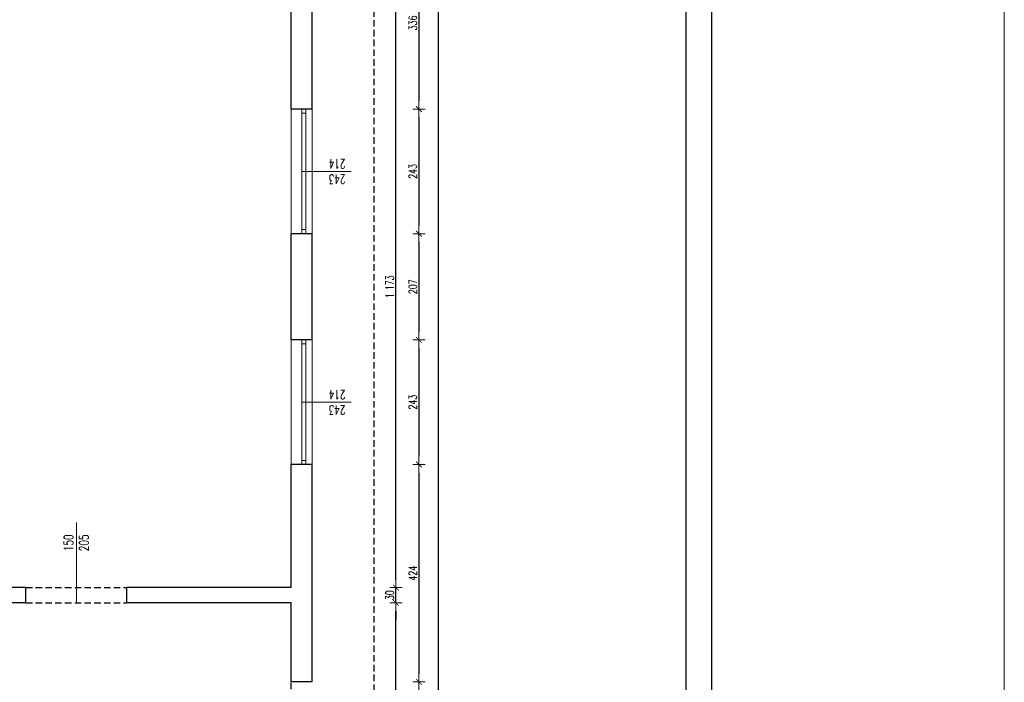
# Model space of a CAD drawing. Header units: millimetres. Extents: x -2948 to 78628, y 64669 to 215420.
# Tile 25 of 256: x 48313 to 50232, y 80405 to 81697. Entities that reach past the tile are written whole.
import ezdxf

# ---------------------------------------------------------------- set-up
doc = ezdxf.new("R2010")
doc.units = ezdxf.units.MM
doc.linetypes.add('HIDDEN', pattern=[9.525, 6.35, -3.175])
for name, color, linetype, lineweight in [('-stolarka', 103, 'Continuous', 13), ('1_OPIS_OKNA', 60, 'Continuous', 13), ('OPIS', 2, 'Continuous', 13), ('POMOC', 1, 'Continuous', 13), ('WYMIAR', 5, 'Continuous', 13), ('ŚCIANY', 7, 'Continuous', 30)]:
    doc.layers.add(name, color=color, linetype=linetype, lineweight=lineweight)
doc.layers.add('FORMATKA', color=7, linetype='Continuous')
doc.layers.add('pomocnicza', color=4, linetype='Continuous')
doc.styles.add('style2', font='romans.shx', dxfattribs={"width": 0.7})
doc.dimstyles.new('100', dxfattribs={"dimscale": 80, "dimtxt": 0.2, "dimasz": 0.2, "dimexe": 1.25, "dimexo": 0.625, "dimgap": 0.05, "dimtad": 1, "dimdec": 0, "dimdsep": 46, "dimlunit": 6, "dimtxsty": 'style2', "dimblk1": 'TICK', "dimblk2": 'TICK', "dimsah": 1, "dimcen": 0.2, "dimse1": 1, "dimse2": 1, "dimclrd": 256, "dimclrt": 2, "dimadec": 0, "dimazin": 0, "dimtfac": 1, "dimtdec": 0, "dimtix": 1, "dimtmove": 1, "dimatfit": 0, "dimldrblk": 'DOTSMALL', "dimfxl": 1, "dimtolj": 1, "dimtzin": 0, "dimarcsym": 0})

# ---------------------------------------------------------------- blocks, each defined once
blk = doc.blocks.new('TICK')
at = {"color": 5}
for p, q in [((-1, 0), (1, 0)), ((0, -0.75), (0, 0.75))]:
    blk.add_line(p, q, dxfattribs=at)
at = {"const_width": 0.1}
blk.add_lwpolyline([(-0.35, -0.35), (0.35, 0.35)], dxfattribs=at)
blk = doc.blocks.new('*D691')
at = {"layer": 'Defpoints', "color": 0, "ltscale": 2, "transparency": 16777216}
for p in [(48918.9, 81858.5), (48918.9, 81522.5), (49090.8, 81522.5)]:
    blk.add_point(p, dxfattribs=at)
at = {"layer": 'WYMIAR', "lineweight": -2, "ltscale": 2, "transparency": 16777216}
blk.add_line((49090.8, 81842.5), (49090.8, 81538.5), dxfattribs=at)
at = {"layer": 'WYMIAR', "lineweight": -2, "ltscale": 2, "transparency": 16777216, "xscale": 16, "yscale": 16, "zscale": 16}
for p, rotation in [((49090.8, 81858.5), 90), ((49090.8, 81522.5), 270)]:
    blk.add_blockref('TICK', p, dxfattribs=dict(at, rotation=rotation))
at = {"layer": 'WYMIAR', "color": 2, "ltscale": 2, "transparency": 16777216, "insert": (49078.8, 81690.5), "char_height": 16, "attachment_point": 5, "rotation": 90, "style": 'style2'}
blk.add_mtext('\\A1;336', dxfattribs=at)
blk = doc.blocks.new('_DotSmall')
at = {"layer": 'OPIS', "color": 0, "const_width": 0.5}
blk.add_lwpolyline([(-0.0625, 0, 1), (0.0625, 0, 1)], format="xyb", close=True, dxfattribs=at)
blk = doc.blocks.new('*D692')
at = {"layer": 'Defpoints', "color": 0, "ltscale": 2, "transparency": 16777216}
for p in [(48918.9, 81522.5), (48918.9, 81279.5), (49090.8, 81279.5)]:
    blk.add_point(p, dxfattribs=at)
at = {"layer": 'WYMIAR', "lineweight": -2, "ltscale": 2, "transparency": 16777216}
blk.add_line((49090.8, 81506.5), (49090.8, 81295.5), dxfattribs=at)
at = {"layer": 'WYMIAR', "lineweight": -2, "ltscale": 2, "transparency": 16777216, "xscale": 16, "yscale": 16, "zscale": 16}
for p, rotation in [((49090.8, 81522.5), 90), ((49090.8, 81279.5), 270)]:
    blk.add_blockref('TICK', p, dxfattribs=dict(at, rotation=rotation))
at = {"layer": 'WYMIAR', "color": 2, "ltscale": 2, "transparency": 16777216, "insert": (49078.8, 81401), "char_height": 16, "attachment_point": 5, "rotation": 90, "style": 'style2'}
blk.add_mtext('\\A1;243', dxfattribs=at)
blk = doc.blocks.new('*D693')
at = {"layer": 'Defpoints', "color": 0, "ltscale": 2, "transparency": 16777216}
for p in [(48918.9, 81279.5), (48918.9, 81072.5), (49090.8, 81072.5)]:
    blk.add_point(p, dxfattribs=at)
at = {"layer": 'WYMIAR', "lineweight": -2, "ltscale": 2, "transparency": 16777216}
blk.add_line((49090.8, 81263.5), (49090.8, 81088.5), dxfattribs=at)
at = {"layer": 'WYMIAR', "lineweight": -2, "ltscale": 2, "transparency": 16777216, "xscale": 16, "yscale": 16, "zscale": 16}
for p, rotation in [((49090.8, 81279.5), 90), ((49090.8, 81072.5), 270)]:
    blk.add_blockref('TICK', p, dxfattribs=dict(at, rotation=rotation))
at = {"layer": 'WYMIAR', "color": 2, "ltscale": 2, "transparency": 16777216, "insert": (49078.8, 81176), "char_height": 16, "attachment_point": 5, "rotation": 90, "style": 'style2'}
blk.add_mtext('\\A1;207', dxfattribs=at)
blk = doc.blocks.new('*D694')
at = {"layer": 'Defpoints', "color": 0, "ltscale": 2, "transparency": 16777216}
for p in [(48918.9, 81072.5), (48918.9, 80829.5), (49090.8, 80829.5)]:
    blk.add_point(p, dxfattribs=at)
at = {"layer": 'WYMIAR', "lineweight": -2, "ltscale": 2, "transparency": 16777216}
blk.add_line((49090.8, 81056.5), (49090.8, 80845.5), dxfattribs=at)
at = {"layer": 'WYMIAR', "lineweight": -2, "ltscale": 2, "transparency": 16777216, "xscale": 16, "yscale": 16, "zscale": 16}
for p, rotation in [((49090.8, 81072.5), 90), ((49090.8, 80829.5), 270)]:
    blk.add_blockref('TICK', p, dxfattribs=dict(at, rotation=rotation))
at = {"layer": 'WYMIAR', "color": 2, "ltscale": 2, "transparency": 16777216, "insert": (49078.8, 80951), "char_height": 16, "attachment_point": 5, "rotation": 90, "style": 'style2'}
blk.add_mtext('\\A1;243', dxfattribs=at)
blk = doc.blocks.new('*D695')
at = {"layer": 'Defpoints', "color": 0, "ltscale": 2, "transparency": 16777216}
for p in [(48918.9, 80829.5), (48927.2, 80405.5), (49090.8, 80405.5)]:
    blk.add_point(p, dxfattribs=at)
at = {"layer": 'WYMIAR', "lineweight": -2, "ltscale": 2, "transparency": 16777216}
blk.add_line((49090.8, 80813.5), (49090.8, 80421.5), dxfattribs=at)
at = {"layer": 'WYMIAR', "lineweight": -2, "ltscale": 2, "transparency": 16777216, "xscale": 16, "yscale": 16, "zscale": 16}
for p, rotation in [((49090.8, 80829.5), 90), ((49090.8, 80405.5), 270)]:
    blk.add_blockref('TICK', p, dxfattribs=dict(at, rotation=rotation))
at = {"layer": 'WYMIAR', "color": 2, "ltscale": 2, "transparency": 16777216, "insert": (49078.8, 80617.5), "char_height": 16, "attachment_point": 5, "rotation": 90, "style": 'style2'}
blk.add_mtext('\\A1;424', dxfattribs=at)
blk = doc.blocks.new('*D651')
at = {"layer": 'Defpoints', "color": 0, "ltscale": 2, "transparency": 16777216}
for p in [(48927.2, 80405.5), (48927.2, 80162.5), (49090.8, 80162.5)]:
    blk.add_point(p, dxfattribs=at)
at = {"layer": 'WYMIAR', "lineweight": -2, "ltscale": 2, "transparency": 16777216}
blk.add_line((49090.8, 80389.5), (49090.8, 80178.5), dxfattribs=at)
at = {"layer": 'WYMIAR', "lineweight": -2, "ltscale": 2, "transparency": 16777216, "xscale": 16, "yscale": 16, "zscale": 16}
for p, rotation in [((49090.8, 80405.5), 90), ((49090.8, 80162.5), 270)]:
    blk.add_blockref('TICK', p, dxfattribs=dict(at, rotation=rotation))
at = {"layer": 'WYMIAR', "color": 2, "ltscale": 2, "transparency": 16777216, "insert": (49078.8, 80284), "char_height": 16, "attachment_point": 5, "rotation": 90, "style": 'style2'}
blk.add_mtext('\\A1;243', dxfattribs=at)
blk = doc.blocks.new('*D1006')
at = {"layer": 'Defpoints', "color": 0, "ltscale": 2, "transparency": 16777216}
for p in [(48998.2, 83010.5), (48998.2, 73343.5), (49128.5, 73343.5)]:
    blk.add_point(p, dxfattribs=at)
at = {"layer": 'WYMIAR', "lineweight": -2, "ltscale": 2, "transparency": 16777216}
blk.add_line((49128.5, 82994.5), (49128.5, 73359.5), dxfattribs=at)
at = {"layer": 'WYMIAR', "lineweight": -2, "ltscale": 2, "transparency": 16777216, "xscale": 16, "yscale": 16, "zscale": 16}
for p, rotation in [((49128.5, 83010.5), 90), ((49128.5, 73343.5), 270)]:
    blk.add_blockref('TICK', p, dxfattribs=dict(at, rotation=rotation))
at = {"layer": 'WYMIAR', "color": 2, "ltscale": 2, "transparency": 16777216, "insert": (49116.5, 78177), "char_height": 16, "attachment_point": 5, "rotation": 90, "style": 'style2'}
blk.add_mtext('\\A1;9\xa0667', dxfattribs=at)
blk = doc.blocks.new('*D1025')
at = {"layer": 'Defpoints', "color": 0, "ltscale": 2, "transparency": 16777216}
for p in [(48841.6, 80559.5), (49045.9, 80559.5), (48841.6, 80005.5)]:
    blk.add_point(p, dxfattribs=at)
at = {"layer": 'WYMIAR', "lineweight": -2, "ltscale": 2, "transparency": 16777216}
blk.add_line((49045.9, 80021.5), (49045.9, 80543.5), dxfattribs=at)
at = {"layer": 'WYMIAR', "lineweight": -2, "ltscale": 2, "transparency": 16777216, "xscale": 16, "yscale": 16, "zscale": 16}
for p, rotation in [((49045.9, 80559.5), 90), ((49045.9, 80005.5), 270)]:
    blk.add_blockref('TICK', p, dxfattribs=dict(at, rotation=rotation))
at = {"layer": 'WYMIAR', "color": 2, "ltscale": 2, "transparency": 16777216, "insert": (49033.9, 80282.5), "char_height": 16, "attachment_point": 5, "rotation": 90, "style": 'style2'}
blk.add_mtext('\\A1;554', dxfattribs=at)
blk = doc.blocks.new('*D1026')
at = {"layer": 'Defpoints', "color": 0, "ltscale": 2, "transparency": 16777216}
for p in [(48841.6, 80589.5), (49045.9, 80589.5), (48841.6, 80559.5)]:
    blk.add_point(p, dxfattribs=at)
at = {"layer": 'WYMIAR', "lineweight": -2, "ltscale": 2, "transparency": 16777216}
for p, q in [((49045.9, 80605.5), (49045.9, 80621.5)), ((49045.9, 80559.5), (49045.9, 80589.5)), ((49045.9, 80543.5), (49045.9, 80527.5))]:
    blk.add_line(p, q, dxfattribs=at)
at = {"layer": 'WYMIAR', "lineweight": -2, "ltscale": 2, "transparency": 16777216, "xscale": 16, "yscale": 16, "zscale": 16}
for p, rotation in [((49045.9, 80589.5), 270), ((49045.9, 80559.5), 90)]:
    blk.add_blockref('TICK', p, dxfattribs=dict(at, rotation=rotation))
at = {"layer": 'WYMIAR', "color": 2, "ltscale": 2, "transparency": 16777216, "insert": (49033.9, 80574.5), "char_height": 16, "attachment_point": 5, "rotation": 90, "style": 'style2'}
blk.add_mtext('\\A1;30', dxfattribs=at)
blk = doc.blocks.new('*D1027')
at = {"layer": 'Defpoints', "color": 0, "ltscale": 2, "transparency": 16777216}
for p in [(48841.6, 81762.5), (49045.9, 81762.5), (48841.6, 80589.5)]:
    blk.add_point(p, dxfattribs=at)
at = {"layer": 'WYMIAR', "lineweight": -2, "ltscale": 2, "transparency": 16777216}
blk.add_line((49045.9, 80605.5), (49045.9, 81746.5), dxfattribs=at)
at = {"layer": 'WYMIAR', "lineweight": -2, "ltscale": 2, "transparency": 16777216, "xscale": 16, "yscale": 16, "zscale": 16}
for p, rotation in [((49045.9, 81762.5), 90), ((49045.9, 80589.5), 270)]:
    blk.add_blockref('TICK', p, dxfattribs=dict(at, rotation=rotation))
at = {"layer": 'WYMIAR', "color": 2, "ltscale": 2, "transparency": 16777216, "insert": (49033.9, 81176), "char_height": 16, "attachment_point": 5, "rotation": 90, "style": 'style2'}
blk.add_mtext('\\A1;1\xa0173', dxfattribs=at)

msp = doc.modelspace()

# ---------------------------------------------------------------- linework, layer by layer
at = {"layer": '-stolarka'}
for p, q in [((48862.6, 81522.5), (48862.6, 81279.5)), ((48870.6, 81522.5), (48870.6, 81279.5)), ((48870.6, 81514.5), (48862.6, 81514.5)), ((48870.6, 81287.5), (48862.6, 81287.5)), ((48862.6, 81072.5), (48862.6, 80829.5)), ((48870.6, 81064.5), (48862.6, 81064.5)), ((48870.6, 81072.5), (48870.6, 80829.5)), ((48870.6, 80837.5), (48862.6, 80837.5))]:
    msp.add_line(p, q, dxfattribs=at)
at = {"layer": '1_OPIS_OKNA'}
for p, q in [((48958.9, 81401), (48862.6, 81401)), ((48958.9, 80951), (48862.6, 80951))]:
    msp.add_line(p, q, dxfattribs=at)
at = {"layer": 'FORMATKA', "ltscale": 2}
for points in [[(49661.2, 83447.1), (49661.2, 72947.1), (46691.2, 72947.1), (46691.2, 83447.1)], [(46741.2, 72997.1), (46741.2, 83392.1), (49611.2, 83392.1), (49611.2, 72997.1)]]:
    msp.add_lwpolyline(points, close=True, dxfattribs=at)
at = {"layer": 'POMOC'}
for p, q in [((48841.6, 81279.5), (48841.6, 81522.5)), ((48882.6, 81522.5), (48882.6, 81279.5)), ((48841.6, 80829.5), (48841.6, 81072.5)), ((48882.6, 81072.5), (48882.6, 80829.5)), ((48423.1, 80559.5), (48423.1, 80716.1))]:
    msp.add_line(p, q, dxfattribs=at)
at = {"layer": 'pomocnicza', "linetype": 'HIDDEN', "ltscale": 2}
for p, q in [((49002.6, 83010.5), (49002.6, 73343.5)), ((48324.6, 80589.5), (48521.6, 80589.5)), ((48324.6, 80559.5), (48521.6, 80559.5)), ((48841.6, 80162.5), (48841.6, 80405.5))]:
    msp.add_line(p, q, dxfattribs=at)
at = {"layer": 'WYMIAR', "color": 3, "ltscale": 2}
msp.add_lwpolyline([(35374.9, 64756.8), (35374.9, 95942.6), (50231.7, 95854.4), (50231.7, 64668.6)], close=True, dxfattribs=at)
at = {"layer": 'ŚCIANY', "ltscale": 2}
for p, q in [((48882.6, 81522.5), (48882.6, 81858.5)), ((48841.6, 81522.5), (48841.6, 81762.5)), ((48882.6, 81522.5), (48841.6, 81522.5)), ((48841.6, 81072.5), (48841.6, 81279.5)), ((48882.6, 81279.5), (48841.6, 81279.5)), ((48882.6, 81279.5), (48847.6, 81279.5)), ((48882.6, 81072.5), (48882.6, 81279.5)), ((48882.6, 81072.5), (48841.6, 81072.5)), ((48841.6, 80589.5), (48841.6, 80829.5)), ((48882.6, 80829.5), (48841.6, 80829.5)), ((48882.6, 80829.5), (48847.6, 80829.5)), ((48882.6, 80405.5), (48882.6, 80829.5)), ((48324.6, 80589.5), (47862.6, 80589.5)), ((48324.6, 80559.5), (48324.6, 80589.5)), ((48841.6, 80589.5), (48521.6, 80589.5)), ((48521.6, 80559.5), (48521.6, 80589.5)), ((48324.6, 80559.5), (47862.6, 80559.5)), ((48841.6, 80559.5), (48521.6, 80559.5)), ((48841.6, 80405.5), (48841.6, 80559.5)), ((48882.6, 80405.5), (48841.6, 80405.5))]:
    msp.add_line(p, q, dxfattribs=at)

# ---------------------------------------------------------------- texts
at = {"layer": '1_OPIS_OKNA', "ltscale": 0.2, "char_height": 18, "width": 280.137, "attachment_point": 1, "rotation": 179.9915, "style": 'style2'}
for insert in [(48947.6, 81376.7), (48947.6, 80926.7)]:
    msp.add_mtext('243\\P214', dxfattribs=dict(at, insert=insert))
at = {"layer": 'OPIS', "linetype": 'Continuous', "ltscale": 0.2, "insert": (48398.8, 80660.5), "char_height": 18, "width": 280.137, "attachment_point": 1, "rotation": 89.9915, "style": 'style2'}
msp.add_mtext('150\\P205', dxfattribs=at)

# ---------------------------------------------------------------- dimensions: what is measured, and where the dimension line sits
at = {"layer": 'WYMIAR', "ltscale": 2}
for base, p1, p2, picture, middle in [((49128.5, 73343.5), (48998.2, 83010.5), (48998.2, 73343.5), '*D1006', (49116.5, 78177)), ((49090.8, 81522.5), (48918.9, 81858.5), (48918.9, 81522.5), '*D691', (49078.8, 81690.5)), ((49045.9, 81762.5), (48841.6, 80589.5), (48841.6, 81762.5), '*D1027', (49033.9, 81176)), ((49090.8, 81279.5), (48918.9, 81522.5), (48918.9, 81279.5), '*D692', (49078.8, 81401)), ((49090.8, 81072.5), (48918.9, 81279.5), (48918.9, 81072.5), '*D693', (49078.8, 81176)), ((49090.8, 80829.5), (48918.9, 81072.5), (48918.9, 80829.5), '*D694', (49078.8, 80951)), ((49090.8, 80405.5), (48918.9, 80829.5), (48927.2, 80405.5), '*D695', (49078.8, 80617.5)), ((49045.9, 80589.5), (48841.6, 80559.5), (48841.6, 80589.5), '*D1026', (49033.9, 80574.5)), ((49045.9, 80559.5), (48841.6, 80005.5), (48841.6, 80559.5), '*D1025', (49033.9, 80282.5)), ((49090.8, 80162.5), (48927.2, 80405.5), (48927.2, 80162.5), '*D651', (49078.8, 80284))]:
    dim = msp.add_linear_dim(base=base, p1=p1, p2=p2, angle=90, dimstyle='100', dxfattribs=at)
    dim.commit()
    dim.dimension.update_dxf_attribs({"geometry": picture, "text_midpoint": middle})

doc.saveas('drawing.dxf')
